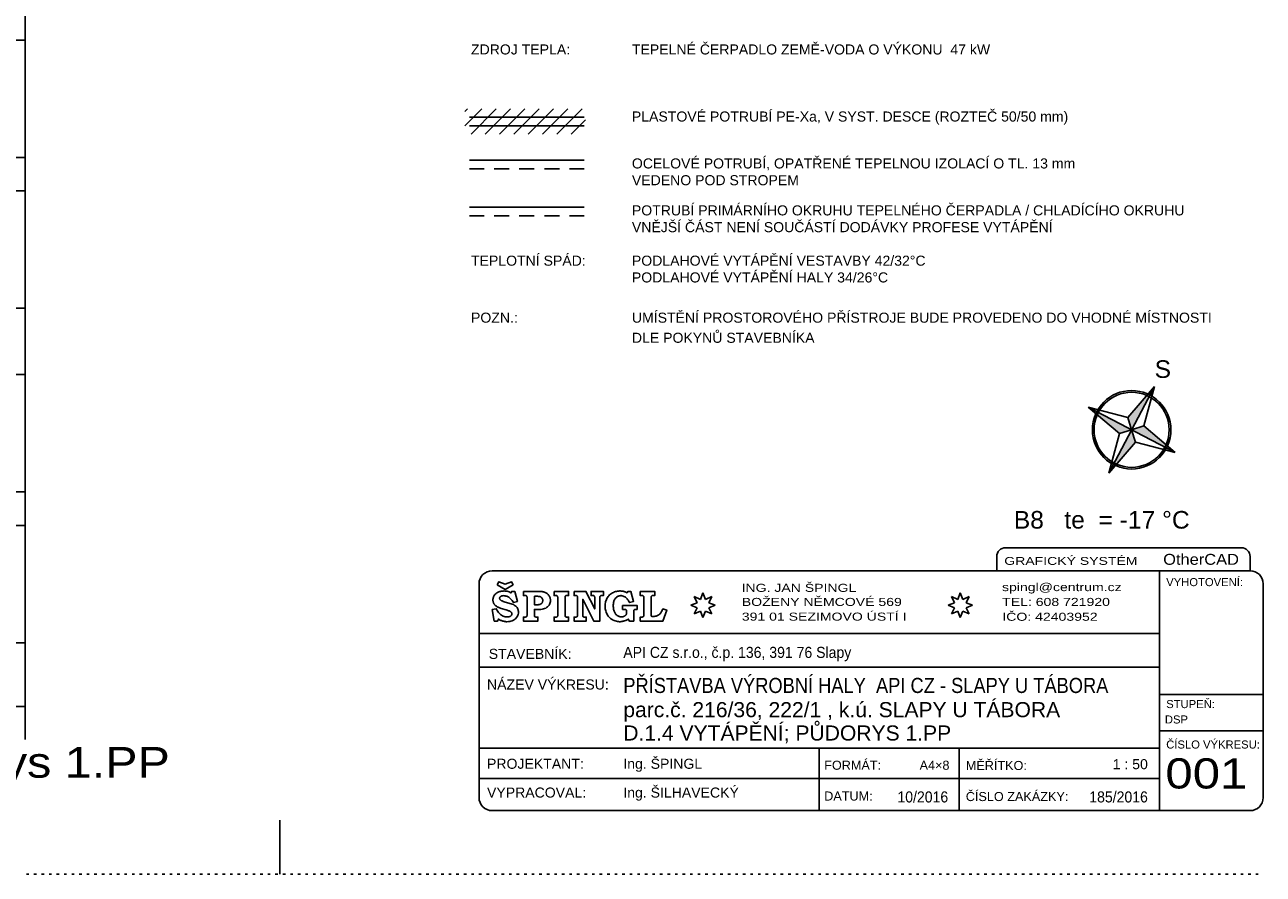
# Model space of a CAD drawing. Extents: x 997 to 109698, y 921 to 94021.
# Tile 235 of 256: x 36892 to 55365, y 921 to 13589. Entities that reach past the tile are written whole.
import ezdxf
from ezdxf.enums import TextEntityAlignment as Align

# ---------------------------------------------------------------- set-up
doc = ezdxf.new("R2010")
doc.units = 0
doc.header["$MEASUREMENT"] = 0
for name, color, linetype in [('1', 7, 'CONTINUOUS'), ('12', 7, 'CONTINUOUS'), ('28', 7, 'CONTINUOUS'), ('40', 7, 'CONTINUOUS'), ('42', 7, 'CONTINUOUS')]:
    doc.layers.add(name, color=color, linetype=linetype)
doc.styles.get("Standard").update_dxf_attribs({"font": 'Arial.ttf', "height": 0.2})

msp = doc.modelspace()

# ---------------------------------------------------------------- linework, layer by layer
at = {"layer": '1', "color": 250, "linetype": 'Continuous'}
for p, q in [((53061.988953, 6900.941089), (53741.143956, 8196.40149)), ((53741.143956, 8196.40149), (53344.18021, 7731.889064)), ((53584.791407, 7605.961519), (53741.143956, 8196.40149)), ((52753.558751, 7888.486346), (53218.341751, 7491.380666)), ((53344.18021, 7731.889064), (52753.558751, 7888.486346)), ((54049.574283, 7208.856037), (52753.558751, 7888.486346)), ((53344.18021, 7731.889064), (53401.566579, 7548.671093)), ((53401.566579, 7548.671093), (53584.791407, 7605.961519)), ((54049.574283, 7208.856037), (53584.791407, 7605.961519)), ((53218.341751, 7491.380666), (53061.988953, 6900.941089)), ((53218.341751, 7491.380666), (53401.566579, 7548.671093)), ((53401.566579, 7548.671093), (53458.952699, 7365.453514)), ((53061.988953, 6900.941089), (53458.952699, 7365.453514)), ((53458.952699, 7365.453514), (54049.574283, 7208.856037))]:
    msp.add_line(p, q, dxfattribs=at)
at = {"layer": '1', "color": 250}
for p, q in [((55039.452051, 5788.914755), (51520.18655, 5788.914753)), ((51390.221372, 5658.842983), (51390.221373, 5445.93125)), ((55169.41724, 5658.842973), (55169.41724, 5445.931252)), ((46878.011597, 5061.736542), (46920.589234, 4967.988916)), ((46878.011597, 5061.736542), (46971.682398, 5019.123984)), ((47007.810721, 5115.545194), (46971.682398, 5019.123984)), ((47007.810721, 5115.545194), (47043.939043, 5019.123984)), ((47137.609844, 5061.736542), (47043.939043, 5019.123984)), ((47137.609844, 5061.736542), (47095.032207, 4967.988916)), ((50716.490707, 5061.736542), (50759.068343, 4967.988916)), ((50716.490707, 5061.736542), (50810.161507, 5019.123984)), ((50846.28983, 5115.545194), (50810.161507, 5019.123984)), ((50846.28983, 5115.545194), (50882.418153, 5019.123984)), ((50976.088954, 5061.736542), (50882.418153, 5019.123984)), ((50976.088954, 5061.736542), (50933.511317, 4967.988916)), ((46824.24704, 4931.830962), (46920.589234, 4967.988916)), ((46824.24704, 4931.830962), (46920.589234, 4895.673008)), ((46878.011597, 4801.925383), (46920.589234, 4895.673008)), ((46878.011597, 4801.925383), (46971.682398, 4844.53794)), ((47007.810721, 4748.11673), (46971.682398, 4844.53794)), ((47007.810721, 4748.11673), (47043.939043, 4844.53794)), ((47137.609844, 4801.925383), (47043.939043, 4844.53794)), ((47191.374401, 4931.830962), (47095.032207, 4967.988916)), ((47191.374401, 4931.830962), (47095.032207, 4895.673008)), ((47137.609844, 4801.925383), (47095.032207, 4895.673008)), ((50662.726149, 4931.830962), (50759.068343, 4967.988916)), ((50662.726149, 4931.830962), (50759.068343, 4895.673008)), ((50716.490707, 4801.925383), (50759.068343, 4895.673008)), ((50716.490707, 4801.925383), (50810.161507, 4844.53794)), ((50846.28983, 4748.11673), (50810.161507, 4844.53794)), ((50846.28983, 4748.11673), (50882.418153, 4844.53794)), ((50976.088954, 4801.925383), (50882.418153, 4844.53794)), ((51029.853511, 4931.830962), (50933.511317, 4967.988916)), ((51029.853511, 4931.830962), (50933.511317, 4895.673008)), ((50976.088954, 4801.925383), (50933.511317, 4895.673008)), ((53817.779269, 4008.638061), (43667.497959, 4008.638057)), ((53817.779269, 2798.97049), (43667.497959, 2798.970486)), ((48742.638614, 2798.970488), (48742.638615, 1868.957247)), ((50828.579908, 2798.970489), (50828.579908, 1868.957248)), ((53817.77927, 2350.222842), (43667.497959, 2350.222838))]:
    msp.add_line(p, q, dxfattribs=at)
at = {"layer": '1', "color": 4}
for p, q in [((55169.41724, 5445.931252), (43862.445725, 5445.931247)), ((53817.779268, 5432.924073), (53817.779269, 4509.414422)), ((43667.49796, 2064.064918), (43667.497958, 5250.823592)), ((55364.365026, 2064.064923), (55364.365025, 5250.823579)), ((43667.497959, 4509.414418), (53817.779269, 4509.414422)), ((53817.779269, 4509.414422), (53817.77927, 1868.95725)), ((55364.365026, 3601.233262), (53817.779269, 3601.233262)), ((53817.779269, 3060.905654), (55364.365026, 3060.905655)), ((55169.417242, 1868.95725), (43862.445744, 1868.957245)), ((40697.636205, 920.953237), (40697.636205, 1729.202499))]:
    msp.add_line(p, q, dxfattribs=at)
at = {"layer": '1', "color": 141}
for p, q in [((36953.679858, 920.953237), (36916.179858, 920.953237)), ((37066.179858, 920.953237), (37028.679858, 920.953237)), ((37178.679858, 920.953237), (37141.179858, 920.953237)), ((37291.179858, 920.953237), (37253.679858, 920.953237)), ((37403.679858, 920.953237), (37366.179858, 920.953237)), ((37516.179858, 920.953237), (37478.679858, 920.953237)), ((37628.679858, 920.953237), (37591.179858, 920.953237)), ((37741.179858, 920.953237), (37703.679858, 920.953237)), ((37853.679858, 920.953237), (37816.179858, 920.953237)), ((37966.179858, 920.953237), (37928.679858, 920.953237)), ((38078.679858, 920.953237), (38041.179858, 920.953237)), ((38191.179858, 920.953237), (38153.679858, 920.953237)), ((38303.679858, 920.953237), (38266.179858, 920.953237)), ((38416.179858, 920.953237), (38378.679858, 920.953237)), ((38528.679858, 920.953237), (38491.179858, 920.953237)), ((38641.179858, 920.953237), (38603.679858, 920.953237)), ((38753.679858, 920.953237), (38716.179858, 920.953237)), ((38866.179858, 920.953237), (38828.679858, 920.953237)), ((38978.679858, 920.953237), (38941.179858, 920.953237)), ((39091.179858, 920.953237), (39053.679858, 920.953237)), ((39203.679858, 920.953237), (39166.179858, 920.953237)), ((39316.179858, 920.953237), (39278.679858, 920.953237)), ((39428.679858, 920.953237), (39391.179858, 920.953237)), ((39541.179858, 920.953237), (39503.679858, 920.953237)), ((39653.679858, 920.953237), (39616.179858, 920.953237)), ((39766.179858, 920.953237), (39728.679858, 920.953237)), ((39878.679858, 920.953237), (39841.179858, 920.953237)), ((39991.179858, 920.953237), (39953.679858, 920.953237)), ((40103.679858, 920.953237), (40066.179858, 920.953237)), ((40216.179858, 920.953237), (40178.679858, 920.953237)), ((40328.679858, 920.953237), (40291.179858, 920.953237)), ((40441.179858, 920.953237), (40403.679858, 920.953237)), ((40553.679858, 920.953237), (40516.179858, 920.953237)), ((40666.179858, 920.953237), (40628.679858, 920.953237)), ((40778.679858, 920.953237), (40741.179858, 920.953237)), ((40891.179858, 920.953237), (40853.679858, 920.953237)), ((41003.679858, 920.953237), (40966.179858, 920.953237)), ((41116.179858, 920.953237), (41078.679858, 920.953237)), ((41228.679858, 920.953237), (41191.179858, 920.953237)), ((41341.179858, 920.953237), (41303.679858, 920.953237)), ((41453.679858, 920.953237), (41416.179858, 920.953237)), ((41566.179858, 920.953237), (41528.679858, 920.953237)), ((41678.679858, 920.953237), (41641.179858, 920.953237)), ((41791.179858, 920.953237), (41753.679858, 920.953237)), ((41903.679858, 920.953237), (41866.179858, 920.953237)), ((42016.179858, 920.953237), (41978.679858, 920.953237)), ((42128.679858, 920.953237), (42091.179858, 920.953237)), ((42241.179858, 920.953237), (42203.679858, 920.953237)), ((42353.679858, 920.953237), (42316.179858, 920.953237)), ((42466.179858, 920.953237), (42428.679858, 920.953237)), ((42578.679858, 920.953237), (42541.179858, 920.953237)), ((42691.179858, 920.953237), (42653.679858, 920.953237)), ((42803.679858, 920.953237), (42766.179858, 920.953237)), ((42916.179858, 920.953237), (42878.679858, 920.953237)), ((43028.679858, 920.953237), (42991.179858, 920.953237)), ((43141.179858, 920.953237), (43103.679858, 920.953237)), ((43253.679858, 920.953237), (43216.179858, 920.953237)), ((43366.179858, 920.953237), (43328.679858, 920.953237)), ((43478.679858, 920.953237), (43441.179858, 920.953237)), ((43591.179858, 920.953237), (43553.679858, 920.953237)), ((43703.679858, 920.953237), (43666.179858, 920.953237)), ((43816.179858, 920.953237), (43778.679858, 920.953237)), ((43928.679858, 920.953237), (43891.179858, 920.953237)), ((44041.179858, 920.953237), (44003.679858, 920.953237)), ((44153.679858, 920.953237), (44116.179858, 920.953237)), ((44266.179858, 920.953237), (44228.679858, 920.953237)), ((44378.679858, 920.953237), (44341.179858, 920.953237)), ((44491.179858, 920.953237), (44453.679858, 920.953237)), ((44603.679858, 920.953237), (44566.179858, 920.953237)), ((44716.179858, 920.953237), (44678.679858, 920.953237)), ((44828.679858, 920.953237), (44791.179858, 920.953237)), ((44941.179858, 920.953237), (44903.679858, 920.953237)), ((45053.679858, 920.953237), (45016.179858, 920.953237)), ((45166.179858, 920.953237), (45128.679858, 920.953237)), ((45278.679858, 920.953237), (45241.179858, 920.953237)), ((45391.179858, 920.953237), (45353.679858, 920.953237)), ((45503.679858, 920.953237), (45466.179858, 920.953237)), ((45616.179858, 920.953237), (45578.679858, 920.953237)), ((45728.679858, 920.953237), (45691.179858, 920.953237)), ((45841.179858, 920.953237), (45803.679858, 920.953237)), ((45953.679858, 920.953237), (45916.179858, 920.953237)), ((46066.179858, 920.953237), (46028.679858, 920.953237)), ((46178.679858, 920.953237), (46141.179858, 920.953237)), ((46291.179858, 920.953237), (46253.679858, 920.953237)), ((46403.679858, 920.953237), (46366.179858, 920.953237)), ((46516.179858, 920.953237), (46478.679858, 920.953237)), ((46628.679858, 920.953237), (46591.179858, 920.953237)), ((46741.179858, 920.953237), (46703.679858, 920.953237)), ((46853.679858, 920.953237), (46816.179858, 920.953237)), ((46966.179858, 920.953237), (46928.679858, 920.953237)), ((47078.679858, 920.953237), (47041.179858, 920.953237)), ((47191.179858, 920.953237), (47153.679858, 920.953237)), ((47303.679858, 920.953237), (47266.179858, 920.953237)), ((47416.179858, 920.953237), (47378.679858, 920.953237)), ((47528.679858, 920.953237), (47491.179858, 920.953237)), ((47641.179858, 920.953237), (47603.679858, 920.953237)), ((47753.679858, 920.953237), (47716.179858, 920.953237)), ((47866.179858, 920.953237), (47828.679858, 920.953237)), ((47978.679858, 920.953237), (47941.179858, 920.953237)), ((48091.179858, 920.953237), (48053.679858, 920.953237)), ((48203.679858, 920.953237), (48166.179858, 920.953237)), ((48316.179858, 920.953237), (48278.679858, 920.953237)), ((48428.679858, 920.953237), (48391.179858, 920.953237)), ((48541.179858, 920.953237), (48503.679858, 920.953237)), ((48653.679858, 920.953237), (48616.179858, 920.953237)), ((48766.179858, 920.953237), (48728.679858, 920.953237)), ((48878.679858, 920.953237), (48841.179858, 920.953237)), ((48991.179858, 920.953237), (48953.679858, 920.953237)), ((49103.679858, 920.953237), (49066.179858, 920.953237)), ((49216.179858, 920.953237), (49178.679858, 920.953237)), ((49328.679858, 920.953237), (49291.179858, 920.953237)), ((49441.179858, 920.953237), (49403.679858, 920.953237)), ((49553.679858, 920.953237), (49516.179858, 920.953237)), ((49666.179858, 920.953237), (49628.679858, 920.953237)), ((49778.679858, 920.953237), (49741.179858, 920.953237)), ((49891.179858, 920.953237), (49853.679858, 920.953237)), ((50003.679858, 920.953237), (49966.179858, 920.953237)), ((50116.179858, 920.953237), (50078.679858, 920.953237)), ((50228.679858, 920.953237), (50191.179858, 920.953237)), ((50341.179858, 920.953237), (50303.679858, 920.953237)), ((50453.679858, 920.953237), (50416.179858, 920.953237)), ((50566.179858, 920.953237), (50528.679858, 920.953237)), ((50678.679858, 920.953237), (50641.179858, 920.953237)), ((50791.179858, 920.953237), (50753.679858, 920.953237)), ((50903.679858, 920.953237), (50866.179858, 920.953237)), ((51016.179858, 920.953237), (50978.679858, 920.953237)), ((51128.679858, 920.953237), (51091.179858, 920.953237)), ((51241.179858, 920.953237), (51203.679858, 920.953237)), ((51353.679858, 920.953237), (51316.179858, 920.953237)), ((51466.179858, 920.953237), (51428.679858, 920.953237)), ((51578.679858, 920.953237), (51541.179858, 920.953237)), ((51691.179858, 920.953237), (51653.679858, 920.953237)), ((51803.679858, 920.953237), (51766.179858, 920.953237)), ((51916.179858, 920.953237), (51878.679858, 920.953237)), ((52028.679858, 920.953237), (51991.179858, 920.953237)), ((52141.179858, 920.953237), (52103.679858, 920.953237)), ((52253.679858, 920.953237), (52216.179858, 920.953237)), ((52366.179858, 920.953237), (52328.679858, 920.953237)), ((52478.679858, 920.953237), (52441.179858, 920.953237)), ((52591.179858, 920.953237), (52553.679858, 920.953237)), ((52703.679858, 920.953237), (52666.179858, 920.953237)), ((52816.179858, 920.953237), (52778.679858, 920.953237)), ((52928.679858, 920.953237), (52891.179858, 920.953237)), ((53041.179858, 920.953237), (53003.679858, 920.953237)), ((53153.679858, 920.953237), (53116.179858, 920.953237)), ((53266.179858, 920.953237), (53228.679858, 920.953237)), ((53378.679858, 920.953237), (53341.179858, 920.953237)), ((53491.179858, 920.953237), (53453.679858, 920.953237)), ((53603.679858, 920.953237), (53566.179858, 920.953237)), ((53716.179858, 920.953237), (53678.679858, 920.953237)), ((53828.679858, 920.953237), (53791.179858, 920.953237)), ((53941.179858, 920.953237), (53903.679858, 920.953237)), ((54053.679858, 920.953237), (54016.179858, 920.953237)), ((54166.179858, 920.953237), (54128.679858, 920.953237)), ((54278.679858, 920.953237), (54241.179858, 920.953237)), ((54391.179858, 920.953237), (54353.679858, 920.953237)), ((54503.679858, 920.953237), (54466.179858, 920.953237)), ((54616.179858, 920.953237), (54578.679858, 920.953237)), ((54728.679858, 920.953237), (54691.179858, 920.953237)), ((54841.179858, 920.953237), (54803.679858, 920.953237)), ((54953.679858, 920.953237), (54916.179858, 920.953237)), ((55066.179858, 920.953237), (55028.679858, 920.953237)), ((55178.679858, 920.953237), (55141.179858, 920.953237)), ((55291.179858, 920.953237), (55253.679858, 920.953237))]:
    msp.add_line(p, q, dxfattribs=at)
at = {"layer": '1', "color": 250}
for points in [[(43939.80668, 5239.188724), (43964.524794, 5282.14165), (44058.193436, 5248.299951), (44150.561125, 5282.14165), (44175.279239, 5239.188724), (44058.193436, 5167.600512), (43939.80668, 5239.188724)], [(44201.298307, 5137.663624), (44239.025954, 4989.280785), (44180.483053, 4972.359936), (44171.376379, 4986.677578), (44162.269706, 5000.99522), (44153.163032, 5012.709655), (44144.056359, 5024.424089), (44133.648732, 5033.535316), (44123.241105, 5042.646543), (44112.833478, 5050.456166), (44102.425851, 5056.964185), (44090.71727, 5062.170601), (44080.309644, 5067.377016), (44068.601063, 5069.980224), (44056.892483, 5072.583432), (44045.183903, 5073.885035), (44033.475322, 5075.186639), (44025.669602, 5073.885035), (44019.164835, 5073.885035), (44011.359115, 5072.583432), (44006.155302, 5071.281828), (43999.650535, 5068.67862), (43994.446721, 5066.075412), (43990.543861, 5063.472205), (43985.340048, 5059.567393), (43981.437188, 5055.662582), (43978.835281, 5051.75777), (43976.233374, 5047.852958), (43974.932421, 5042.646543), (43974.932421, 5038.741732), (43974.932421, 5034.83692), (43976.233374, 5029.630505), (43977.534327, 5025.725693), (43978.835281, 5021.820882), (43981.437188, 5017.91607), (43985.340048, 5014.011259), (43989.242908, 5010.106447), (43993.145768, 5006.201635), (43998.349581, 5002.296824), (44004.854348, 4998.392012), (44012.660068, 4995.788805), (44020.465789, 4991.883993), (44029.572462, 4989.280785), (44039.980089, 4985.375974), (44125.843011, 4960.645501), (44145.357312, 4955.439086), (44162.269706, 4948.931066), (44179.182099, 4941.121443), (44193.492586, 4933.31182), (44205.201167, 4925.502197), (44216.909747, 4916.39097), (44226.016421, 4907.279743), (44233.822141, 4896.866913), (44240.326908, 4886.454082), (44246.831675, 4876.041251), (44250.734535, 4864.326816), (44253.336441, 4852.612382), (44255.938348, 4840.897947), (44255.938348, 4827.881909), (44254.637395, 4812.262663), (44252.035488, 4796.643417), (44248.132628, 4782.325774), (44241.627861, 4768.008132), (44232.521188, 4754.992094), (44222.113561, 4743.277659), (44210.40498, 4731.563224), (44194.79354, 4719.84879), (44179.182099, 4709.435959), (44162.269706, 4701.626336), (44144.056359, 4695.118317), (44124.542058, 4691.213505), (44105.027757, 4688.610297), (44082.91155, 4687.308694), (44073.804877, 4687.308694), (44063.39725, 4688.610297), (44054.290576, 4688.610297), (44045.183903, 4689.911901), (44036.077229, 4692.515109), (44026.970555, 4693.816713), (44019.164835, 4696.419921), (44010.058162, 4699.023128), (44000.951488, 4702.92794), (43993.145768, 4706.832751), (43984.039094, 4710.737563), (43974.932421, 4715.943978), (43965.825747, 4721.150394), (43956.719074, 4726.356809), (43943.70954, 4695.118317), (43895.574265, 4695.118317), (43864.351384, 4866.930024), (43924.195239, 4881.247666), (43930.700006, 4865.62842), (43937.204773, 4852.612382), (43946.311447, 4838.29474), (43955.41812, 4826.580305), (43965.825747, 4814.86587), (43976.233374, 4803.151436), (43989.242908, 4792.738605), (44002.252441, 4783.627378), (44015.261975, 4775.817755), (44028.271509, 4769.309736), (44042.581996, 4764.10332), (44056.892483, 4760.198509), (44071.20297, 4758.896905), (44086.81441, 4757.595301), (44093.319177, 4757.595301), (44098.522991, 4758.896905), (44105.027757, 4758.896905), (44110.231571, 4760.198509), (44115.435384, 4761.500113), (44120.639198, 4762.801717), (44125.843011, 4764.10332), (44131.046825, 4765.404924), (44134.949685, 4768.008132), (44138.852545, 4770.61134), (44142.755405, 4774.516151), (44146.658265, 4777.119359), (44149.260172, 4781.02417), (44151.862079, 4784.928982), (44153.163032, 4787.53219), (44155.764939, 4791.437001), (44155.764939, 4795.341813), (44157.065892, 4799.246624), (44157.065892, 4803.151436), (44157.065892, 4808.357851), (44155.764939, 4813.564267), (44154.463985, 4818.770682), (44151.862079, 4822.675493), (44147.959219, 4827.881909), (44144.056359, 4831.78672), (44138.852545, 4835.691532), (44133.648732, 4839.596343), (44125.843011, 4843.501155), (44118.037291, 4847.405966), (44108.930618, 4851.310778), (44098.522991, 4855.21559), (44086.81441, 4859.120401), (44073.804877, 4863.025213), (43999.650535, 4885.152478), (43994.446721, 4886.454082), (43989.242908, 4887.755686), (43982.738141, 4890.358893), (43976.233374, 4892.962101), (43969.728607, 4895.565309), (43961.922887, 4899.47012), (43954.117167, 4902.073328), (43946.311447, 4905.978139), (43938.505726, 4909.882951), (43932.00096, 4913.787763), (43925.496193, 4917.692574), (43920.292379, 4921.597386), (43915.088566, 4925.502197), (43909.884752, 4929.407009), (43905.981892, 4934.613424), (43902.079032, 4938.518236), (43898.176172, 4943.724651), (43894.273312, 4948.931066), (43890.370452, 4954.137482), (43887.768545, 4960.645501), (43883.865685, 4967.15352), (43881.263778, 4973.661539), (43879.962825, 4980.169559), (43877.360918, 4986.677578), (43876.059965, 4993.185597), (43874.759011, 4999.693616), (43874.759011, 5006.201635), (43874.759011, 5014.011259), (43874.759011, 5023.122485), (43876.059965, 5033.535316), (43877.360918, 5042.646543), (43881.263778, 5051.75777), (43883.865685, 5060.868997), (43889.069498, 5069.980224), (43894.273312, 5079.091451), (43899.477125, 5086.901074), (43905.981892, 5094.710697), (43913.787612, 5102.52032), (43922.894286, 5109.028339), (43932.00096, 5115.536358), (43941.107633, 5120.742774), (43952.816213, 5127.250793), (43964.524794, 5131.155605), (43976.233374, 5135.060416), (43987.941954, 5138.965228), (43999.650535, 5141.568435), (44012.660068, 5144.171643), (44025.669602, 5144.171643), (44039.980089, 5145.473247), (44055.59153, 5144.171643), (44071.20297, 5142.870039), (44086.81441, 5140.266831), (44101.124897, 5135.060416), (44115.435384, 5129.854001), (44129.745871, 5123.345981), (44142.755405, 5115.536358), (44155.764939, 5137.663624), (44201.298307, 5137.663624)], [(44330.09269, 5137.663624), (44564.264296, 5137.663624), (44577.27383, 5137.663624), (44588.98241, 5137.663624), (44599.390037, 5136.36202), (44609.797664, 5135.060416), (44620.205291, 5133.758812), (44629.311965, 5131.155605), (44638.418638, 5128.552397), (44646.224358, 5125.949189), (44654.030079, 5123.345981), (44661.835799, 5119.44117), (44669.641519, 5115.536358), (44676.146286, 5111.631547), (44682.651053, 5106.425131), (44689.15582, 5101.218716), (44694.359633, 5096.012301), (44700.8644, 5090.805885), (44704.76726, 5084.297866), (44709.971073, 5077.789847), (44713.873934, 5071.281828), (44717.776794, 5064.773808), (44721.679654, 5058.265789), (44724.28156, 5050.456166), (44726.883467, 5042.646543), (44729.485374, 5034.83692), (44730.786327, 5028.328901), (44732.087281, 5020.519278), (44732.087281, 5012.709655), (44733.388234, 5003.598428), (44732.087281, 4987.979182), (44729.485374, 4973.661539), (44724.28156, 4959.343897), (44719.077747, 4945.026255), (44711.272027, 4932.010216), (44700.8644, 4920.295782), (44689.15582, 4908.581347), (44676.146286, 4898.168516), (44661.835799, 4890.358893), (44646.224358, 4882.54927), (44628.011011, 4877.342855), (44609.797664, 4873.438043), (44590.283364, 4870.834836), (44568.167156, 4870.834836), (44492.711861, 4870.834836), (44492.711861, 4787.53219), (44492.711861, 4782.325774), (44492.711861, 4778.420963), (44494.012814, 4774.516151), (44494.012814, 4771.912943), (44494.012814, 4769.309736), (44495.313768, 4768.008132), (44496.614721, 4765.404924), (44497.915675, 4764.10332), (44499.216628, 4762.801717), (44500.517581, 4761.500113), (44501.818535, 4760.198509), (44504.420441, 4758.896905), (44505.721395, 4757.595301), (44508.323301, 4757.595301), (44512.226162, 4756.293697), (44514.828068, 4756.293697), (44518.730928, 4756.293697), (44523.934742, 4756.293697), (44546.050949, 4756.293697), (44546.050949, 4695.118317), (44330.09269, 4695.118317), (44330.09269, 4756.293697), (44345.704131, 4756.293697), (44350.907944, 4756.293697), (44357.412711, 4756.293697), (44361.315571, 4756.293697), (44365.218431, 4757.595301), (44369.121291, 4757.595301), (44371.723198, 4758.896905), (44373.024151, 4760.198509), (44375.626058, 4761.500113), (44376.927011, 4762.801717), (44378.227965, 4764.10332), (44379.528918, 4765.404924), (44380.829871, 4768.008132), (44382.130825, 4770.61134), (44382.130825, 4773.214547), (44383.431778, 4777.119359), (44383.431778, 4782.325774), (44383.431778, 4787.53219), (44383.431778, 4792.738605), (44383.431778, 5037.440128), (44383.431778, 5043.948147), (44383.431778, 5049.154562), (44383.431778, 5054.360978), (44382.130825, 5058.265789), (44382.130825, 5062.170601), (44380.829871, 5064.773808), (44379.528918, 5066.075412), (44379.528918, 5068.67862), (44378.227965, 5069.980224), (44376.927011, 5071.281828), (44374.325105, 5072.583432), (44373.024151, 5073.885035), (44370.422244, 5075.186639), (44367.820338, 5075.186639), (44365.218431, 5076.488243), (44361.315571, 5076.488243), (44356.111757, 5076.488243), (44352.208897, 5076.488243), (44330.09269, 5076.488243), (44330.09269, 5137.663624)], [(44492.711861, 5066.075412), (44492.711861, 4939.819839), (44530.439509, 4939.819839), (44540.847136, 4939.819839), (44548.652856, 4939.819839), (44557.759529, 4941.121443), (44564.264296, 4941.121443), (44570.769063, 4942.423047), (44577.27383, 4945.026255), (44581.17669, 4946.327859), (44586.380504, 4948.931066), (44590.283364, 4951.534274), (44594.186224, 4954.137482), (44598.089084, 4956.740689), (44601.991944, 4960.645501), (44604.593851, 4964.550312), (44608.496711, 4968.455124), (44611.098618, 4972.359936), (44612.399571, 4977.566351), (44615.001478, 4982.772766), (44616.302431, 4986.677578), (44617.603384, 4993.185597), (44617.603384, 4998.392012), (44617.603384, 5003.598428), (44617.603384, 5012.709655), (44616.302431, 5020.519278), (44613.700524, 5028.328901), (44609.797664, 5034.83692), (44605.894804, 5041.344939), (44600.690991, 5046.551355), (44594.186224, 5051.75777), (44588.98241, 5055.662582), (44582.477643, 5058.265789), (44575.972877, 5060.868997), (44568.167156, 5063.472205), (44560.361436, 5064.773808), (44551.254763, 5064.773808), (44542.148089, 5066.075412), (44492.711861, 5066.075412)], [(44788.028276, 5137.663624), (45003.986535, 5137.663624), (45003.986535, 5076.488243), (44984.472234, 5076.488243), (44979.268421, 5076.488243), (44974.064607, 5076.488243), (44970.161747, 5076.488243), (44966.258887, 5075.186639), (44963.65698, 5075.186639), (44962.356027, 5073.885035), (44959.75412, 5072.583432), (44958.453167, 5071.281828), (44957.152213, 5069.980224), (44955.85126, 5068.67862), (44954.550307, 5066.075412), (44953.249353, 5064.773808), (44953.249353, 5062.170601), (44951.9484, 5058.265789), (44951.9484, 5054.360978), (44950.647446, 5050.456166), (44950.647446, 5045.249751), (44950.647446, 5038.741732), (44950.647446, 4794.040209), (44950.647446, 4787.53219), (44950.647446, 4782.325774), (44951.9484, 4777.119359), (44951.9484, 4773.214547), (44951.9484, 4770.61134), (44953.249353, 4768.008132), (44954.550307, 4766.706528), (44954.550307, 4764.10332), (44955.85126, 4762.801717), (44957.152213, 4761.500113), (44958.453167, 4760.198509), (44961.055073, 4760.198509), (44963.65698, 4758.896905), (44966.258887, 4757.595301), (44968.860794, 4756.293697), (44972.763654, 4756.293697), (44976.666514, 4756.293697), (44980.569374, 4756.293697), (45003.986535, 4756.293697), (45003.986535, 4695.118317), (44788.028276, 4695.118317), (44788.028276, 4756.293697), (44806.241623, 4756.293697), (44811.445436, 4756.293697), (44816.64925, 4756.293697), (44821.853063, 4756.293697), (44825.755923, 4757.595301), (44828.35783, 4757.595301), (44830.959737, 4758.896905), (44832.26069, 4760.198509), (44833.561643, 4760.198509), (44834.862597, 4761.500113), (44836.16355, 4764.10332), (44837.464503, 4765.404924), (44838.765457, 4766.706528), (44840.06641, 4769.309736), (44840.06641, 4771.912943), (44841.367364, 4775.817755), (44841.367364, 4779.722567), (44841.367364, 4784.928982), (44841.367364, 4790.135397), (44841.367364, 5037.440128), (44841.367364, 5043.948147), (44841.367364, 5049.154562), (44841.367364, 5054.360978), (44840.06641, 5058.265789), (44840.06641, 5062.170601), (44838.765457, 5064.773808), (44837.464503, 5066.075412), (44836.16355, 5068.67862), (44834.862597, 5069.980224), (44833.561643, 5071.281828), (44832.26069, 5072.583432), (44829.658783, 5073.885035), (44828.35783, 5075.186639), (44825.755923, 5075.186639), (44821.853063, 5076.488243), (44817.950203, 5076.488243), (44814.047343, 5076.488243), (44807.542576, 5076.488243), (44788.028276, 5076.488243), (44788.028276, 5137.663624)], [(45084.645643, 5137.663624), (45262.876255, 5137.663624), (45392.971591, 4878.644459), (45392.971591, 5037.440128), (45392.971591, 5043.948147), (45392.971591, 5049.154562), (45392.971591, 5054.360978), (45391.670638, 5058.265789), (45391.670638, 5060.868997), (45390.369685, 5063.472205), (45390.369685, 5066.075412), (45389.068731, 5067.377016), (45387.767778, 5069.980224), (45385.165871, 5071.281828), (45383.864918, 5072.583432), (45382.563965, 5073.885035), (45379.962058, 5075.186639), (45377.360151, 5075.186639), (45374.758244, 5076.488243), (45370.855384, 5076.488243), (45366.952524, 5076.488243), (45361.748711, 5076.488243), (45339.632503, 5076.488243), (45339.632503, 5137.663624), (45523.066928, 5137.663624), (45523.066928, 5076.488243), (45502.251674, 5076.488243), (45497.047861, 5076.488243), (45493.145001, 5076.488243), (45489.242141, 5075.186639), (45486.640234, 5075.186639), (45482.737374, 5073.885035), (45481.43642, 5072.583432), (45478.834514, 5072.583432), (45477.53356, 5069.980224), (45474.931654, 5068.67862), (45473.6307, 5067.377016), (45472.329747, 5066.075412), (45472.329747, 5063.472205), (45471.028794, 5060.868997), (45471.028794, 5058.265789), (45469.72784, 5054.360978), (45469.72784, 5049.154562), (45469.72784, 5043.948147), (45469.72784, 5037.440128), (45469.72784, 4695.118317), (45377.360151, 4695.118317), (45213.440027, 5021.820882), (45213.440027, 4792.738605), (45213.440027, 4786.230586), (45213.440027, 4781.02417), (45214.74098, 4777.119359), (45214.74098, 4773.214547), (45214.74098, 4769.309736), (45216.041933, 4768.008132), (45217.342887, 4765.404924), (45218.64384, 4764.10332), (45219.944794, 4762.801717), (45221.245747, 4761.500113), (45222.5467, 4760.198509), (45225.148607, 4758.896905), (45226.44956, 4757.595301), (45229.051467, 4757.595301), (45232.954327, 4756.293697), (45236.857187, 4756.293697), (45240.760047, 4756.293697), (45245.963861, 4756.293697), (45266.779115, 4756.293697), (45266.779115, 4695.118317), (45084.645643, 4695.118317), (45084.645643, 4756.293697), (45102.85899, 4756.293697), (45108.062804, 4756.293697), (45111.965664, 4756.293697), (45115.868524, 4756.293697), (45119.771384, 4757.595301), (45122.373291, 4757.595301), (45124.975198, 4758.896905), (45126.276151, 4760.198509), (45128.878058, 4760.198509), (45130.179011, 4762.801717), (45131.479965, 4764.10332), (45132.780918, 4765.404924), (45134.081871, 4768.008132), (45135.382825, 4770.61134), (45135.382825, 4773.214547), (45136.683778, 4775.817755), (45136.683778, 4779.722567), (45137.984731, 4783.627378), (45137.984731, 4787.53219), (45137.984731, 5042.646543), (45137.984731, 5046.551355), (45136.683778, 5051.75777), (45136.683778, 5055.662582), (45136.683778, 5058.265789), (45135.382825, 5060.868997), (45134.081871, 5063.472205), (45132.780918, 5066.075412), (45131.479965, 5067.377016), (45130.179011, 5069.980224), (45128.878058, 5071.281828), (45127.577104, 5072.583432), (45126.276151, 5073.885035), (45123.674244, 5075.186639), (45121.072338, 5075.186639), (45118.470431, 5076.488243), (45115.868524, 5076.488243), (45111.965664, 5076.488243), (45108.062804, 5076.488243), (45084.645643, 5076.488243), (45084.645643, 5137.663624)], [(45807.975716, 4930.708612), (46025.234928, 4930.708612), (46025.234928, 4869.533232), (46008.322534, 4869.533232), (46004.419674, 4869.533232), (45999.215861, 4869.533232), (45995.313001, 4869.533232), (45992.711094, 4868.231628), (45988.808234, 4868.231628), (45987.50728, 4866.930024), (45984.905374, 4865.62842), (45983.60442, 4864.326816), (45982.303467, 4863.025213), (45981.002514, 4861.723609), (45979.70156, 4860.422005), (45978.400607, 4857.818797), (45977.099654, 4855.21559), (45977.099654, 4852.612382), (45975.7987, 4848.70757), (45975.7987, 4844.802759), (45975.7987, 4839.596343), (45975.7987, 4834.389928), (45975.7987, 4695.118317), (45910.751032, 4695.118317), (45893.838638, 4726.356809), (45884.731964, 4721.150394), (45876.926244, 4715.943978), (45867.819571, 4712.039167), (45858.712897, 4706.832751), (45849.606224, 4704.229544), (45840.49955, 4700.324732), (45831.392876, 4697.721524), (45822.286203, 4695.118317), (45813.179529, 4692.515109), (45804.072856, 4691.213505), (45794.966182, 4689.911901), (45784.558555, 4688.610297), (45775.451882, 4687.308694), (45765.044255, 4687.308694), (45748.131861, 4688.610297), (45731.219467, 4689.911901), (45715.608027, 4692.515109), (45699.996586, 4697.721524), (45684.385146, 4702.92794), (45668.773705, 4709.435959), (45654.463218, 4717.245582), (45641.453685, 4726.356809), (45628.444151, 4735.468036), (45615.434617, 4747.18247), (45605.02699, 4758.896905), (45594.619363, 4770.61134), (45584.211737, 4784.928982), (45576.406016, 4799.246624), (45568.600296, 4814.86587), (45562.095529, 4830.485116), (45556.891716, 4847.405966), (45551.687902, 4864.326816), (45549.085996, 4881.247666), (45547.785042, 4899.47012), (45546.484089, 4917.692574), (45547.785042, 4935.915028), (45549.085996, 4954.137482), (45551.687902, 4971.058332), (45555.590762, 4987.979182), (45562.095529, 5003.598428), (45567.299343, 5019.217674), (45575.105063, 5034.83692), (45584.211737, 5049.154562), (45593.31841, 5062.170601), (45603.726037, 5073.885035), (45615.434617, 5085.59947), (45628.444151, 5097.313905), (45641.453685, 5106.425131), (45655.764172, 5115.536358), (45671.375612, 5123.345981), (45685.686099, 5129.854001), (45701.29754, 5135.060416), (45718.209933, 5138.965228), (45733.821374, 5142.870039), (45750.733768, 5144.171643), (45767.646161, 5145.473247), (45775.451882, 5145.473247), (45784.558555, 5144.171643), (45792.364275, 5144.171643), (45801.470949, 5142.870039), (45809.276669, 5141.568435), (45817.082389, 5140.266831), (45826.189063, 5137.663624), (45833.994783, 5135.060416), (45841.800503, 5132.457208), (45849.606224, 5129.854001), (45856.11099, 5127.250793), (45862.615757, 5124.647585), (45869.120524, 5122.044378), (45875.625291, 5118.139566), (45887.333871, 5137.663624), (45931.566286, 5137.663624), (45971.89584, 4990.582389), (45913.352939, 4972.359936), (45905.547218, 4985.375974), (45897.741498, 4997.090409), (45889.935778, 5007.503239), (45883.431011, 5016.614466), (45876.926244, 5025.725693), (45871.722431, 5032.233712), (45866.518617, 5037.440128), (45861.314804, 5042.646543), (45856.11099, 5046.551355), (45850.907177, 5051.75777), (45844.40241, 5055.662582), (45839.198597, 5058.265789), (45832.69383, 5062.170601), (45826.189063, 5064.773808), (45819.684296, 5067.377016), (45813.179529, 5069.980224), (45807.975716, 5071.281828), (45801.470949, 5072.583432), (45794.966182, 5073.885035), (45788.461415, 5075.186639), (45783.257602, 5075.186639), (45774.150928, 5073.885035), (45766.345208, 5073.885035), (45757.238534, 5071.281828), (45749.432814, 5068.67862), (45741.627094, 5066.075412), (45733.821374, 5062.170601), (45726.015654, 5056.964185), (45719.510887, 5051.75777), (45713.00612, 5046.551355), (45706.501353, 5040.043335), (45699.996586, 5032.233712), (45694.792773, 5024.424089), (45689.588959, 5015.312862), (45684.385146, 5006.201635), (45680.482286, 4997.090409), (45677.880379, 4986.677578), (45675.278472, 4974.963143), (45672.676566, 4963.248709), (45671.375612, 4951.534274), (45670.074659, 4938.518236), (45670.074659, 4925.502197), (45670.074659, 4911.184555), (45671.375612, 4896.866913), (45672.676566, 4882.54927), (45675.278472, 4869.533232), (45677.880379, 4857.818797), (45681.783239, 4846.104363), (45686.987053, 4834.389928), (45690.889913, 4823.977097), (45697.394679, 4814.86587), (45702.598493, 4805.754643), (45709.10326, 4796.643417), (45715.608027, 4790.135397), (45722.112793, 4783.627378), (45729.918514, 4777.119359), (45737.724234, 4773.214547), (45745.529954, 4768.008132), (45754.636628, 4765.404924), (45762.442348, 4762.801717), (45771.549021, 4760.198509), (45780.655695, 4758.896905), (45789.762369, 4758.896905), (45796.267135, 4758.896905), (45802.771902, 4760.198509), (45807.975716, 4760.198509), (45814.480483, 4761.500113), (45820.985249, 4764.10332), (45826.189063, 4765.404924), (45832.69383, 4768.008132), (45837.897643, 4770.61134), (45843.101457, 4773.214547), (45848.30527, 4777.119359), (45852.20813, 4779.722567), (45854.810037, 4782.325774), (45858.712897, 4786.230586), (45860.01385, 4788.833793), (45862.615757, 4792.738605), (45865.217664, 4797.94502), (45866.518617, 4803.151436), (45867.819571, 4808.357851), (45867.819571, 4813.564267), (45867.819571, 4820.072286), (45867.819571, 4835.691532), (45867.819571, 4842.199551), (45867.819571, 4846.104363), (45867.819571, 4850.009174), (45867.819571, 4853.913986), (45866.518617, 4855.21559), (45866.518617, 4857.818797), (45865.217664, 4859.120401), (45863.916711, 4861.723609), (45861.314804, 4863.025213), (45860.01385, 4864.326816), (45858.712897, 4865.62842), (45856.11099, 4866.930024), (45854.810037, 4868.231628), (45850.907177, 4868.231628), (45848.30527, 4869.533232), (45843.101457, 4869.533232), (45839.198597, 4869.533232), (45833.994783, 4869.533232), (45807.975716, 4869.533232), (45807.975716, 4930.708612)], [(46071.939154, 5137.663624), (46287.897413, 5137.663624), (46287.897413, 5076.488243), (46269.033589, 5076.488243), (46264.089966, 5076.488243), (46259.79682, 5076.488243), (46256.154151, 5076.488243), (46253.161958, 5076.488243), (46250.820242, 5075.186639), (46249.129003, 5075.186639), (46246.657191, 5073.885035), (46244.445571, 5072.583432), (46242.494141, 5071.281828), (46240.802901, 5069.980224), (46239.371852, 5067.377016), (46238.070899, 5066.075412), (46237.030136, 5063.472205), (46236.119469, 5060.868997), (46235.468992, 5056.964185), (46234.948611, 5053.059374), (46234.68842, 5049.154562), (46234.558325, 5045.249751), (46234.558325, 4791.437001), (46234.558325, 4787.53219), (46234.68842, 4783.627378), (46234.948611, 4779.722567), (46235.208802, 4777.119359), (46235.599088, 4774.516151), (46235.989374, 4773.214547), (46236.509755, 4771.912943), (46237.290327, 4770.61134), (46238.200994, 4770.61134), (46239.241757, 4769.309736), (46240.412615, 4768.008132), (46241.843664, 4768.008132), (46243.534903, 4766.706528), (46245.746524, 4766.706528), (46248.348431, 4766.706528), (46251.470719, 4765.404924), (46254.983293, 4765.404924), (46259.016248, 4765.404924), (46270.854924, 4765.404924), (46281.913028, 4766.706528), (46292.320655, 4768.008132), (46302.2079, 4769.309736), (46311.184478, 4771.912943), (46319.640675, 4773.214547), (46327.3163, 4777.119359), (46334.601639, 4779.722567), (46341.756882, 4783.627378), (46348.651935, 4788.833793), (46355.286798, 4794.040209), (46361.661469, 4799.246624), (46368.036141, 4805.754643), (46374.020526, 4812.262663), (46379.874816, 4820.072286), (46385.468916, 4827.881909), (46390.802824, 4836.993136), (46395.876543, 4846.104363), (46400.69007, 4856.517193), (46405.373502, 4866.930024), (46409.666648, 4878.644459), (46468.079454, 4859.120401), (46409.666648, 4695.118317), (46071.939154, 4695.118317), (46071.939154, 4756.293697), (46093.144694, 4756.293697), (46097.177649, 4756.293697), (46101.080509, 4756.293697), (46104.462988, 4756.293697), (46107.585276, 4757.595301), (46110.317278, 4758.896905), (46112.658994, 4758.896905), (46114.74052, 4760.198509), (46116.69195, 4761.500113), (46118.383189, 4764.10332), (46119.944333, 4765.404924), (46121.245287, 4766.706528), (46122.286049, 4769.309736), (46123.196717, 4770.61134), (46123.977289, 4773.214547), (46124.49767, 4777.119359), (46125.018051, 4781.02417), (46125.148147, 4784.928982), (46125.278242, 4788.833793), (46125.278242, 5040.043335), (46125.148147, 5045.249751), (46125.018051, 5050.456166), (46124.49767, 5054.360978), (46123.977289, 5058.265789), (46123.196717, 5060.868997), (46122.286049, 5063.472205), (46121.245287, 5066.075412), (46120.074429, 5067.377016), (46118.64338, 5069.980224), (46117.212331, 5071.281828), (46115.521092, 5072.583432), (46113.829852, 5073.885035), (46111.748327, 5073.885035), (46109.276516, 5075.186639), (46106.414418, 5076.488243), (46103.162035, 5076.488243), (46099.38927, 5076.488243), (46095.356315, 5076.488243), (46071.939154, 5076.488243), (46071.939154, 5137.663624)]]:
    msp.add_lwpolyline(points, close=True, dxfattribs=at)
for radius in [585.440433, 559.669255]:
    msp.add_circle((53401.566579, 7548.671093), radius, dxfattribs=at)
for centre, radius, start, end in [((51520.18655, 5658.842971), 130.071782, 90, 179.999995), ((55039.452051, 5658.842973), 129.96519, 0, 90)]:
    msp.add_arc(centre, radius, start, end, dxfattribs=at)
at = {"layer": '1', "color": 4}
for centre, radius, start, end in [((43862.445725, 5250.823574), 195.107673, 90, 179.999995), ((55169.417241, 5250.823579), 194.947784, 0, 90), ((43862.445744, 2064.064918), 194.947784, 180, 270), ((55169.417242, 2064.064923), 195.107673, 270, 0)]:
    msp.add_arc(centre, radius, start, end, dxfattribs=at)
at = {"layer": '1', "color": 250}
for points in [[(53401.566579, 7548.671093), (53344.18021, 7731.889064), (53401.566579, 7548.671093), (53741.143956, 8196.40149)], [(53401.566579, 7548.671093), (53218.341751, 7491.380666), (53401.566579, 7548.671093), (52753.558751, 7888.486346)], [(54049.574283, 7208.856037), (53584.791407, 7605.961519), (54049.574283, 7208.856037), (53401.566579, 7548.671093)], [(53401.566579, 7548.671093), (53458.952699, 7365.453514), (53401.566579, 7548.671093), (53063.167392, 6902.320054)]]:
    msp.add_solid(points, dxfattribs=at)
at = {"layer": '12', "color": 6}
msp.add_line((43524.471872, 12212.900127), (45234.471872, 12212.900127), dxfattribs=at)
at = {"layer": '12', "color": 5}
msp.add_line((43524.471872, 12082.952127), (45234.471872, 12082.952127), dxfattribs=at)
at = {"layer": '12', "color": 24}
for p, q in [((43524.471872, 11570.94352), (45234.471872, 11570.94352)), ((43524.471872, 11440.99552), (43741.971872, 11440.99552)), ((43891.971872, 11440.99552), (44116.971872, 11440.99552)), ((44266.971872, 11440.99552), (44491.971872, 11440.99552)), ((44641.971872, 11440.99552), (44866.971872, 11440.99552)), ((45016.971872, 11440.99552), (45234.471872, 11440.99552))]:
    msp.add_line(p, q, dxfattribs=at)
at = {"layer": '12', "color": 214}
for p, q in [((43524.471872, 10870.94352), (45234.471872, 10870.94352)), ((43524.471872, 10740.99552), (43741.971872, 10740.99552)), ((43891.971872, 10740.99552), (44116.971872, 10740.99552)), ((44266.971872, 10740.99552), (44491.971872, 10740.99552)), ((44641.971872, 10740.99552), (44866.971872, 10740.99552)), ((45016.971872, 10740.99552), (45234.471872, 10740.99552))]:
    msp.add_line(p, q, dxfattribs=at)
at = {"layer": '28', "color": 2}
for p, q in [((43495.534301, 12333.526846), (43455.99678, 12293.989325)), ((43709.080549, 12333.526846), (43455.99678, 12080.443077)), ((43922.626797, 12333.526846), (43547.626797, 11958.526846)), ((44136.173044, 12333.526846), (43761.173044, 11958.526846)), ((44349.719292, 12333.526846), (43974.719292, 11958.526846)), ((44563.26554, 12333.526846), (44188.26554, 11958.526846)), ((44776.811788, 12333.526846), (44401.811788, 11958.526846)), ((44990.358036, 12333.526846), (44615.358036, 11958.526846)), ((45203.904284, 12333.526846), (44828.904284, 11958.526846)), ((45255.99678, 12172.073094), (45042.450532, 11958.526846))]:
    msp.add_line(p, q, dxfattribs=at)
at = {"layer": '40', "color": 8, "linetype": 'Continuous'}
for p, q in [((36897.636205, 13360.954237), (36897.636205, 14310.954237)), ((36497.636205, 13360.954237), (36897.636205, 13360.954237)), ((36897.636205, 13360.954237), (36497.636205, 13360.954237)), ((36897.636205, 13360.954237), (36897.636205, 11610.954237)), ((36497.636205, 11610.954237), (36897.636205, 11610.954237)), ((36897.636205, 11610.954237), (36497.636205, 11610.954237)), ((36897.636205, 11110.954237), (36897.636205, 11610.954237)), ((36497.636205, 11110.954237), (36897.636205, 11110.954237)), ((36897.636205, 11110.954237), (36497.636205, 11110.954237)), ((36897.636205, 11110.954237), (36897.636205, 9360.954237)), ((36497.636205, 9360.954237), (36897.636205, 9360.954237)), ((36897.636205, 9360.954237), (36497.636205, 9360.954237)), ((36897.636205, 8371.235487), (36897.636205, 9360.954237)), ((36497.636205, 8371.235487), (36897.636205, 8371.235487)), ((36897.636205, 8371.235487), (36497.636205, 8371.235487)), ((36897.636205, 8371.235487), (36897.636205, 6621.235487)), ((36497.636205, 6621.235487), (36897.636205, 6621.235487)), ((36897.636205, 6621.235487), (36497.636205, 6621.235487)), ((36897.636205, 6121.235487), (36897.636205, 6621.235487)), ((36497.636205, 6121.235487), (36897.636205, 6121.235487)), ((36897.636205, 6121.235487), (36497.636205, 6121.235487)), ((36897.636205, 6121.235487), (36897.636205, 4371.235487)), ((36497.636205, 4371.235487), (36897.636205, 4371.235487)), ((36897.636205, 4371.235487), (36497.636205, 4371.235487)), ((36897.636205, 3420.953237), (36897.636205, 4371.235487)), ((13097.601607, 3420.953237), (36897.636205, 3420.953237)), ((36897.636205, 3419.953237), (36697.636205, 3419.953237)), ((36897.636205, 2929.26408), (36897.636205, 3419.953237))]:
    msp.add_line(p, q, dxfattribs=at)

# ---------------------------------------------------------------- texts
at = {"layer": '1', "color": 1}
for s, p in [('S', (53744.741257, 8323.194012)), ('B8   te  = -17 °C', (51644.327177, 6075.296748))]:
    msp.add_text(s, height=262.5, dxfattribs=at).set_placement(p)
at = {"layer": '1', "color": 250}
for s, height, width, p in [('GRAFICKÝ SYSTÉM', 117.064604, 1.278951, (51501.889821, 5534.600142)), ('OtherCAD', 162.589727, 1.079115, (53872.012653, 5535.474251)), ('ING. JAN ŠPINGL', 120, 1.25, (47583.620856, 5131.807896)), ('spingl@centrum.cz', 120, 1.25, (51468.00864, 5142.863998)), ('BOŽENY NĚMCOVÉ 569', 120, 1.25, (47586.869986, 4921.741968)), ('TEL: 608 721920', 120, 1.25, (51470.607944, 4921.741969)), ('391 01 SEZIMOVO ÚSTÍ I', 120, 1.25, (47586.869986, 4702.571015)), ('IČO: 42403952', 120, 1.25, (51473.207248, 4700.61994))]:
    msp.add_text(s, height=height, dxfattribs=dict(at, width=width)).set_placement(p)
for s, height, p in [('VYHOTOVENÍ:', 120, (53917.202638, 5217.454824)), ('STAVEBNÍK:', 150, (43812.409145, 4132.20625)), ('NÁZEV VÝKRESU:', 150, (43786.416107, 3675.654296)), ('STUPEŇ:', 120, (53917.202639, 3398.447328)), ('DSP', 120, (53897.707861, 3168.797539)), ('ČÍSLO VÝKRESU:', 120, (53917.202639, 2795.559219)), ('PROJEKTANT:  ', 150, (43786.416108, 2493.301798)), ('Ing. ŠPINGL', 150, (45819.49669, 2493.301799)), ('FORMÁT:', 135, (48816.068947, 2478.993904)), ('MĚŘÍTKO:', 135, (50928.003278, 2475.091752)), ('Ing. ŠILHAVECKÝ', 150, (45819.49669, 2064.064919)), ('VYPRACOVAL:  ', 150, (43786.416108, 2064.064918)), ('DATUM:', 135, (48816.068947, 2019.840514)), ('ČÍSLO ZAKÁZKY:', 135, (50928.003278, 2012.036208))]:
    msp.add_text(s, height=height, dxfattribs=at).set_placement(p)
at = {"layer": '1', "color": 117, "width": 0.909091}
msp.add_text('API CZ s.r.o., č.p. 136, 391 76 Slapy', height=165, dxfattribs=at).set_placement((45819.49669, 4147.045107))
at = {"layer": '1', "color": 164, "width": 0.866667}
msp.add_text('PŘÍSTAVBA VÝROBNÍ HALY  API CZ - SLAPY U TÁBORA', height=225, dxfattribs=at).set_placement((45819.49669, 3623.625584))
at = {"layer": '1', "color": 164}
for s, p in [('parc.č. 216/36, 222/1 , k.ú. SLAPY U TÁBORA', (45819.49669, 3262.885491)), ('D.1.4 VYTÁPĚNÍ; PŮDORYS 1.PP', (45819.49669, 2914.734373))]:
    msp.add_text(s, height=225, dxfattribs=at).set_placement(p)
at = {"layer": '1', "color": 250}
for s, height, width, p in [('Půdorys 1.PP', 457.5, 1.131148, (36845.959712, 2360.489588)), ('001', 450, 1.166667, (54516.650473, 2199.339576))]:
    msp.add_text(s, height=height, dxfattribs=dict(at, width=width)).set_placement(p, align=Align.CENTER)
at = {"layer": '1', "color": 117}
for s, height, p in [('A4×8', 135, (50684.52686, 2478.993905)), ('1 : 50', 150, (53643.793287, 2487.256219))]:
    msp.add_text(s, height=height, dxfattribs=at).set_placement(p, align=Align.RIGHT)
at = {"layer": '1', "color": 117, "width": 0.909091}
for s, p in [('10/2016', (50665.481622, 1991.224723)), ('185/2016', (53643.793287, 1991.224724))]:
    msp.add_text(s, height=165, dxfattribs=at).set_placement(p, align=Align.RIGHT)
at = {"layer": '42', "color": 117}
for s, p in [('TEPELNÉ ČERPADLO ZEMĚ-VODA O VÝKONU  47 kW', (45947.636205, 13145.953237)), ('ZDROJ TEPLA:', (43547.636205, 13145.953237)), ('PLASTOVÉ POTRUBÍ PE-Xa, V SYST. DESCE (ROZTEČ 50/50 mm)', (45947.636205, 12145.953237)), ('OCELOVÉ POTRUBÍ, OPATŘENÉ TEPELNOU IZOLACÍ O TL. 13 mm', (45947.636205, 11445.953237)), ('VEDENO POD STROPEM', (45947.636205, 11195.953237)), ('POTRUBÍ PRIMÁRNÍHO OKRUHU TEPELNÉHO ČERPADLA / CHLADÍCÍHO OKRUHU', (45947.636205, 10745.953237)), ('TEPLOTNÍ SPÁD:', (43547.636205, 9995.953237)), ('PODLAHOVÉ VYTÁPĚNÍ VESTAVBY 42/32°C', (45947.636205, 9995.953237)), ('PODLAHOVÉ VYTÁPĚNÍ HALY 34/26°C', (45947.636205, 9745.953237)), ('POZN.:', (43547.636205, 9145.953237)), ('UMÍSTĚNÍ PROSTOROVÉHO PŘÍSTROJE BUDE PROVEDENO DO VHODNÉ MÍSTNOSTI', (45947.636205, 9145.953237)), ('DLE POKYNŮ STAVEBNÍKA', (45947.636205, 8845.953237))]:
    msp.add_text(s, height=150, dxfattribs=at).set_placement(p)
at = {"layer": '42', "color": 1}
msp.add_text('VNĚJŠÍ ČÁST NENÍ SOUČÁSTÍ DODÁVKY PROFESE VYTÁPĚNÍ', height=150, dxfattribs=at).set_placement((45947.636205, 10495.953237))

doc.saveas('drawing.dxf')
